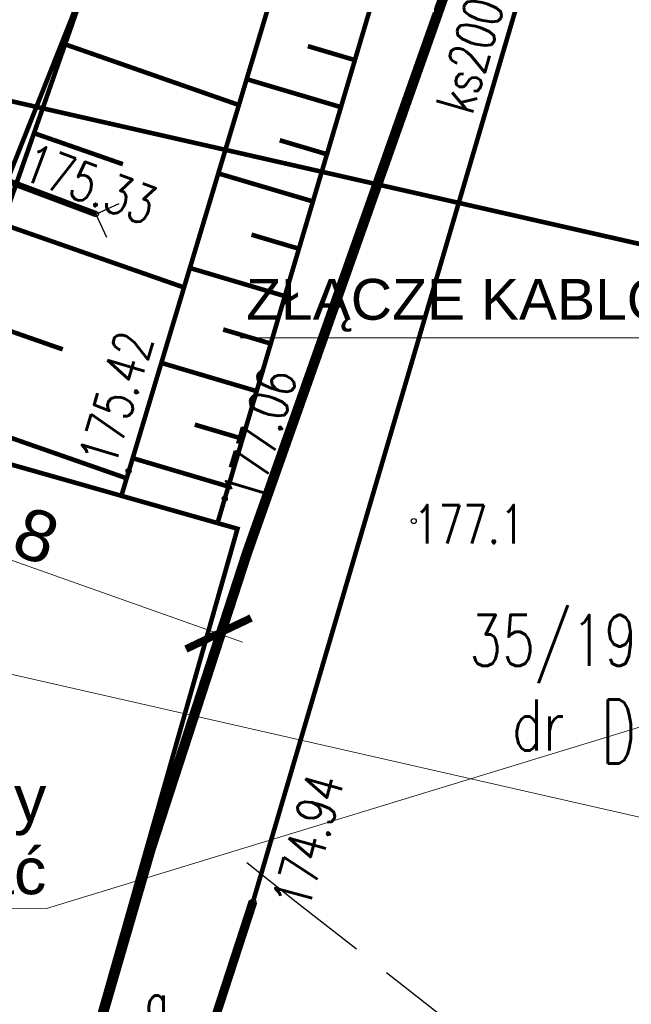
# Model space of a CAD drawing. Header units: metres. Extents: x 964 to 7125, y -212 to 9570.
# Tile 18 of 185: x 1630 to 1642, y 244 to 263. Entities that reach past the tile are written whole.
import ezdxf
from ezdxf import colors
from ezdxf.entities.mleader import LeaderData, LeaderLine
from ezdxf.enums import TextEntityAlignment as Align
from ezdxf.math import Vec2, Vec3

# ---------------------------------------------------------------- set-up
doc = ezdxf.new("R2010")
doc.units = ezdxf.units.M
for name, pattern in [('1', [1.5, 1, -0.5]), ('1163', [2.5, 2, -0.5]), ('3820', [1.75, 1.25, -0.5]), ('CIĄGłA', [0]), ('DASH', [0.75, 0.5, -0.25]), ('DASHED', [0.75, 0.5, -0.25])]:
    doc.linetypes.add(name, pattern=pattern)
for name, color, linetype, lineweight in [('_IE', 240, 'Continuous', 9), ('AGP1_WYMIARY', 7, 'Continuous', 15), ('IS-KD-opis-rzedne', 96, 'Continuous', 30), ('LINIE PRZEKROJOWE', 7, 'Continuous', 9), ('STREFY GAZOCIĄG', 7, 'Continuous', 9)]:
    doc.layers.add(name, color=color, linetype=linetype, lineweight=lineweight)
for name, color, linetype in [('Budowlane - Opisy', 7, 'Continuous'), ('Dzialki', 7, 'Continuous'), ('Numery_dzialek', 7, 'Continuous'), ('Numery_uzytkow', 7, 'Continuous'), ('OT_Komunikacja', 7, 'Continuous'), ('OT_Rzedna', 7, 'Continuous'), ('OTR_L_1', 7, 'Continuous'), ('P_SUEP_L_0', 7, 'Continuous'), ('skarpa', 7, 'Continuous'), ('SUG_E_T_2', 7, 'Continuous'), ('SUKP_E_T_0', 7, 'Continuous'), ('SUKP_L_0', 7, 'Continuous'), ('SUKR_T_0', 7, 'Continuous'), ('SUL_L_1', 7, 'Continuous'), ('WYMIARY', 9, 'Continuous'), ('zakres_poprawny', 7, 'Continuous')]:
    doc.layers.add(name, color=color, linetype=linetype)
doc.styles.add('ARIAL', font='arial.ttf')
doc.styles.add('GENERATED_STYLE_2', font='arial.ttf')
doc.styles.add('IS-0.6', font='simplex.shx', dxfattribs={"width": 0.6})
doc.styles.get("Standard").update_dxf_attribs({"font": 'arial.ttf'})
doc.styles.add('STYL_ARIAL', font='simplex', dxfattribs={"width": 0.75, "oblique": 0.1})
doc.styles.add('x_Śmieszkowo_$0$Arial', font='arial.ttf')

# ---------------------------------------------------------------- blocks, each defined once
blk = doc.blocks.new('PRZEKRÓJ TERENU OPIS PZT')
at = {"color": 251, "true_color": 0x636466}
blk.add_lwpolyline([(2751.913770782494, 34.79011449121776), (2751.621480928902, -72.80764638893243)], dxfattribs=at)
blk = doc.blocks.new('_ArchTick')
at = {"layer": 'WYMIARY', "color": 0, "linetype": 'Continuous', "const_width": 0.15}
blk.add_lwpolyline([(-0.5, -0.5), (0.5, 0.5)], dxfattribs=at)
blk = doc.blocks.new('OTRS')
at = {"color": 0}
blk.add_circle((0, 0), 0.05, dxfattribs=at)
blk = doc.blocks.new('OTRN')
at = {"color": 0}
blk.add_circle((0, 0), 0.05, dxfattribs=at)
blk = doc.blocks.new('IS-opis-studni-L-0.6')
at = {"color": 0, "linetype": 'Continuous', "lineweight": 15, "transparency": 16777216}
blk.add_line((-3.5, 0), (0, 0), dxfattribs=at)
at = {"color": 0, "linetype": 'Continuous', "lineweight": -2, "transparency": 16777216, "style": 'IS-0.6', "width": 0.6}
for p in [(-1.75, 0.25), (-1.75, -1.25), (-1.75, -2.5)]:
    blk.add_attdef('000,00', text='', height=1, dxfattribs=at).set_placement(p, align=Align.CENTER)
blk.add_attdef('S0', text='', height=1.25, dxfattribs=at).set_placement((-3.75, 0), align=Align.MIDDLE_RIGHT)
blk = doc.blocks.new('_None', base_point=(2.5, 0))

msp = doc.modelspace()

# ---------------------------------------------------------------- leaders
at = {"layer": 'IS-KD-opis-rzedne', "color": 8}
ml = msp.add_multileader_block('Standard', dxfattribs=at)
ml.set_content('IS-opis-studni-L-0.6', color=8)
ml.set_attribute('S0', 'D7', width=0)
ml.set_attribute('000,00', '177,61', width=0)
ml.set_attribute('000,00', '175,90', width=0)
ml.set_attribute('000,00', '', width=0)
ml.set_leader_properties(linetype='Continuous', lineweight=9)
ml.set_arrow_properties(name='NONE')
ml.build(insert=Vec2(0, 0))
ml.multileader.update_dxf_attribs({"has_dogleg": 0, "text_left_attachment_type": 6, "text_right_attachment_type": 6, "dogleg_length": 0, "arrow_head_size": 5, "block_connection_type": 1})
ctx = ml.context
ctx.base_point, ctx.char_height, ctx.arrow_head_size, ctx.landing_gap_size, ctx.plane_origin = Vec3(1646.787671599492, 249.5375644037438), 20, 5, 5, Vec3(1663.744708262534, 240.3661638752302)
ctx.left_attachment, ctx.right_attachment, ctx.text_align_type, ctx.attachment_type = 6, 6, 2, 1
notes = []
notes.append((ctx, [(0, (1, 1, 0), (1646.787671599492, 249.5375644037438), (-1, 0), 0, [(0, [(1658.945659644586, 243.0927042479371)], 0, [])])]))
ctx.block.insert = Vec3(1646.787671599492, 249.5375644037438)
for ctx, leaders in notes:
    for number, flags, end, landing, length, lines in leaders:
        leader = LeaderData()
        leader.index, (leader.has_last_leader_line, leader.has_dogleg_vector, leader.attachment_direction) = number, flags
        leader.last_leader_point, leader.dogleg_vector, leader.dogleg_length = Vec3(end), Vec3(landing), length
        for number, points, colour, breaks in lines:
            line = LeaderLine()
            line.index, line.vertices, line.color, line.breaks = number, Vec3.list(points), colors.encode_raw_color(colour), breaks
            leader.lines.append(line)
        ctx.leaders.append(leader)

# ---------------------------------------------------------------- next in the draw order: block references
at = {"layer": 'LINIE PRZEKROJOWE', "color": 8, "linetype": 'CIĄGłA', "lineweight": 5, "rotation": 77.33843703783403}
msp.add_blockref('PRZEKRÓJ TERENU OPIS PZT', (1049.121817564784, -2439.27793463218), dxfattribs=at)

# ---------------------------------------------------------------- next in the draw order: linework, layer by layer
at = {"color": 217, "linetype": 'DASHED', "ltscale": 2, "true_color": 0x93278f, "const_width": 0.2}
msp.add_lwpolyline([(1655.666619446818, 303.7613826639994), (1653.265820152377, 298.876069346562), (1640.52718124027, 268.0794517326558), (1639.136503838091, 265.3355820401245), (1634.788505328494, 253.0325064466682), (1632.905409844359, 247.2424818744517), (1627.597322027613, 228.9483571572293)], dxfattribs=at)
at = {"layer": '_IE', "color": 8}
msp.add_line((1645.307169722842, 257.2392933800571), (1634.656797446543, 257.2392933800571), dxfattribs=at)
at = {"layer": 'AGP1_WYMIARY', "color": 7}
for p, q in [((1626.216585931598, 254.2868055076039), (1634.702256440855, 251.2879063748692)), ((1634.5640413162, 252.3973641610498), (1633.897619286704, 250.511659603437))]:
    msp.add_line(p, q, dxfattribs=at)
at = {"layer": 'Budowlane - Opisy', "color": 8, "lineweight": 15}
msp.add_lwpolyline([(1660.642732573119, 255.1793351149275), (1630.861605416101, 246.0727735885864), (1620.719997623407, 246.1524464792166)], dxfattribs=at)
at = {"layer": 'Dzialki', "color": 8, "const_width": 0.09}
msp.add_lwpolyline([(1649.881609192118, 257.3950997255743), (1624.06160919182, 263.265099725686)], dxfattribs=at)
at = {"layer": 'OT_Komunikacja', "color": 251, "true_color": 0x636466}
for q in [(1632.286809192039, 259.8718997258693), (1632.038409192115, 259.2098997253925)]:
    msp.add_line((1631.831609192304, 259.6650997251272), q, dxfattribs=at)
at = {"layer": 'OT_Komunikacja', "color": 8, "linetype": '1', "const_width": 0.125}
msp.add_lwpolyline([(1616.831609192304, 265.2950997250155), (1631.831609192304, 259.6650997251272)], dxfattribs=at)
at = {"layer": 'OTR_L_1', "color": 8, "linetype": '3820', "const_width": 0.09}
for points in [[(1632.330009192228, 254.1499997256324), (1638.05340919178, 273.1933997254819)], [(1638.05340919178, 273.1933997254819), (1632.330009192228, 254.1499997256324)], [(1632.992409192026, 268.0383997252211), (1628.654409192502, 255.6233997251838)], [(1634.211109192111, 253.6159997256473), (1637.559409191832, 264.9053997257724)], [(1636.899209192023, 262.6794997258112), (1635.978409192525, 262.952599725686)], [(1636.352509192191, 260.8361997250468), (1635.42840919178, 261.1102997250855)], [(1635.803809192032, 258.9861997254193), (1634.876309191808, 259.2612997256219)], [(1635.253209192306, 257.1295997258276), (1634.32230919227, 257.4055997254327)], [(1634.700509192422, 255.2660997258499), (1633.766209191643, 255.5431997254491)]]:
    msp.add_lwpolyline(points, dxfattribs=at)
at = {"layer": 'P_SUEP_L_0', "color": 251, "linetype": '1163', "true_color": 0x636466, "const_width": 0.09}
msp.add_lwpolyline([(1628.119509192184, 255.3452997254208), (1641.668609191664, 289.4790997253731)], dxfattribs=at)
at = {"layer": 'skarpa', "color": 8, "const_width": 0.09}
for points in [[(1631.227909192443, 262.9883997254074), (1634.629109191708, 261.7999997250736)], [(1636.626109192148, 261.758699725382), (1634.781209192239, 262.3058997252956)], [(1630.620209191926, 261.2492997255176), (1632.359309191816, 260.641699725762)], [(1636.078409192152, 259.9120997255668), (1634.226809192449, 260.4611997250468)], [(1629.99880919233, 259.4708997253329), (1633.555609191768, 258.2280997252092)], [(1635.528809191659, 258.0586997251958), (1633.670409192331, 258.609899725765)], [(1629.363309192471, 257.6522997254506), (1631.182009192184, 257.0167997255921)], [(1634.977109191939, 256.1986997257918), (1633.111909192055, 256.7518997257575)], [(1628.713509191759, 255.7924997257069), (1632.433009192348, 254.4928997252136)], [(1634.423409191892, 254.3317997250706), (1632.551509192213, 254.8869997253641)]]:
    msp.add_lwpolyline(points, dxfattribs=at)
at = {"layer": 'STREFY GAZOCIĄG', "color": 8, "linetype": 'DASH', "lineweight": 30, "ltscale": 3}
msp.add_lwpolyline([(1634.783081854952, 246.9709654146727), (1635.74911584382, 246.2035050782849), (1649.015165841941, 235.8107331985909), (1653.523667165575, 232.2659655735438), (1658.398110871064, 228.2871366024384), (1665.981287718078, 221.989576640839), (1667.609202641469, 220.8967860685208), (1677.612429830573, 212.9200915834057), (1678.416542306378, 212.6004779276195), (1688.355148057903, 209.5312604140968), (1689.813449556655, 209.1031624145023), (1693.698616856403, 207.9402858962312)], dxfattribs=at)
msp.add_lwpolyline([(1634.783081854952, 246.9709654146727), (1635.74911584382, 246.2035050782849), (1649.015165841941, 235.8107331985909), (1653.523667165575, 232.2659655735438), (1658.398110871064, 228.2871366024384), (1665.981287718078, 221.989576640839), (1667.609202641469, 220.8967860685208), (1677.612429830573, 212.9200915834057), (1678.416542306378, 212.6004779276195), (1688.355148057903, 209.5312604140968), (1689.813449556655, 209.1031624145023), (1693.698616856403, 207.9402858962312)], dxfattribs=at)
at = {"layer": 'SUKP_L_0', "color": 251, "true_color": 0x636466, "const_width": 0.09}
for points in [[(1643.952609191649, 276.9470997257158), (1634.907609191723, 246.2120997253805)], [(1634.907609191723, 246.2120997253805), (1632.582609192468, 239.0680997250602)]]:
    msp.add_lwpolyline(points, dxfattribs=at)
at = {"layer": 'SUL_L_1', "color": 251, "true_color": 0x636466, "const_width": 0.175}
msp.add_lwpolyline([(1632.582609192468, 239.0680997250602), (1634.907609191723, 246.2120997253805)], dxfattribs=at)
at = {"layer": 'zakres_poprawny', "color": 251, "linetype": '1', "true_color": 0x636466, "const_width": 0.09}
msp.add_lwpolyline([(1643.24090919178, 312.1363997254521), (1641.301609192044, 313.015099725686), (1611.151609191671, 309.925099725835), (1601.591609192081, 293.1450997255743), (1617.411609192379, 258.3850997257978), (1634.601609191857, 253.5050997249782), (1627.691609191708, 229.175099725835), (1646.051609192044, 183.6650997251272), (1669.071609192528, 178.6350997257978), (1703.678109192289, 205.9574997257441)], dxfattribs=at)

# ---------------------------------------------------------------- next in the draw order: block references
at = {"layer": 'AGP1_WYMIARY', "color": 7, "rotation": 340.5362126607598}
msp.add_blockref('_ArchTick', (1634.230830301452, 251.4545118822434), dxfattribs=at)
at = {"layer": 'OT_Rzedna', "color": 251, "true_color": 0x636466}
for name, p in [('OTRS', (1631.831609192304, 259.6650997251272)), ('OTRS', (1632.471609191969, 254.6350997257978)), ('OTRS', (1634.351609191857, 254.0950997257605)), ('OTRN', (1638.051609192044, 253.6550997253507))]:
    msp.add_blockref(name, p, dxfattribs=at)
at = {"layer": 'SUKR_T_0', "color": 251, "true_color": 0x636466}
msp.add_blockref('OTRS', (1634.907609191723, 246.2120997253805), dxfattribs=at)

# ---------------------------------------------------------------- next in the draw order: texts
at = {"layer": '_IE', "color": 8, "style": 'x_Śmieszkowo_$0$Arial'}
msp.add_text('ZŁĄCZE KABLOWE', height=0.8000000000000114, dxfattribs=at).set_placement((1634.77015313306, 257.5962142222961))
at = {"layer": 'AGP1_WYMIARY', "color": 7, "insert": (1630.662870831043, 253.3630360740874), "char_height": 1, "attachment_point": 5, "rotation": 340.53621266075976, "style": 'ARIAL'}
msp.add_mtext('\\A1;8', dxfattribs=at)
at = {"layer": 'Budowlane - Opisy', "color": 8, "insert": (1630.861605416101, 247.3779776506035), "char_height": 0.9072001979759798, "width": 16.43160019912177, "attachment_point": 6, "line_spacing_factor": 0.9398297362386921, "style": 'GENERATED_STYLE_2'}
msp.add_mtext('studzienkę należy zasyfonować', dxfattribs=at)
at = {"layer": 'Numery_dzialek', "color": 114, "true_color": 0x139b48, "style": 'STYL_ARIAL', "width": 0.75}
msp.add_text('35/19', height=1, dxfattribs=at).set_placement((1640.779109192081, 251.3183997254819), align=Align.MIDDLE_CENTER)
at = {"layer": 'Numery_uzytkow', "color": 251, "true_color": 0x636466, "style": 'STYL_ARIAL', "width": 0.75}
msp.add_text('dr', height=1, dxfattribs=at).set_placement((1640.483609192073, 249.6609997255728), align=Align.MIDDLE_CENTER)
at = {"layer": 'OT_Rzedna', "color": 251, "true_color": 0x636466, "style": 'STYL_ARIAL', "width": 0.75}
msp.add_text('175.33', height=0.75, rotation=339.5621, dxfattribs=at).set_placement((1630.473609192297, 260.7122997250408), align=Align.MIDDLE_LEFT)
msp.add_text('175.42', height=0.75, rotation=73.1219, dxfattribs=at).set_placement((1632.413309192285, 254.6102997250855), align=Align.BOTTOM_LEFT)
msp.add_text('177.06', height=0.75, rotation=73.2732, dxfattribs=at).set_placement((1634.300809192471, 254.1792997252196), align=Align.TOP_LEFT)
msp.add_text('177.1', height=0.75, dxfattribs=at).set_placement((1638.051609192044, 253.5925997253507), align=Align.MIDDLE_LEFT)
at = {"layer": 'SUG_E_T_2', "color": 251, "true_color": 0x636466, "style": 'STYL_ARIAL', "width": 0.75}
msp.add_text('g', height=0.75, dxfattribs=at).set_placement((1632.792109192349, 243.6413997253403), align=Align.BOTTOM_LEFT)
at = {"layer": 'SUKP_E_T_0', "color": 251, "true_color": 0x636466, "style": 'STYL_ARIAL', "width": 0.75}
msp.add_text('ks200', height=0.75, rotation=73.686, dxfattribs=at).set_placement((1639.14955448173, 262.7734429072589), align=Align.MIDDLE_CENTER)
at = {"layer": 'SUKR_T_0', "color": 251, "true_color": 0x636466, "style": 'STYL_ARIAL', "width": 0.75}
msp.add_text('174.94', height=0.75, rotation=74.59, dxfattribs=at).set_placement((1635.631713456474, 246.1151187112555), align=Align.MIDDLE_LEFT)

doc.saveas('drawing.dxf')
